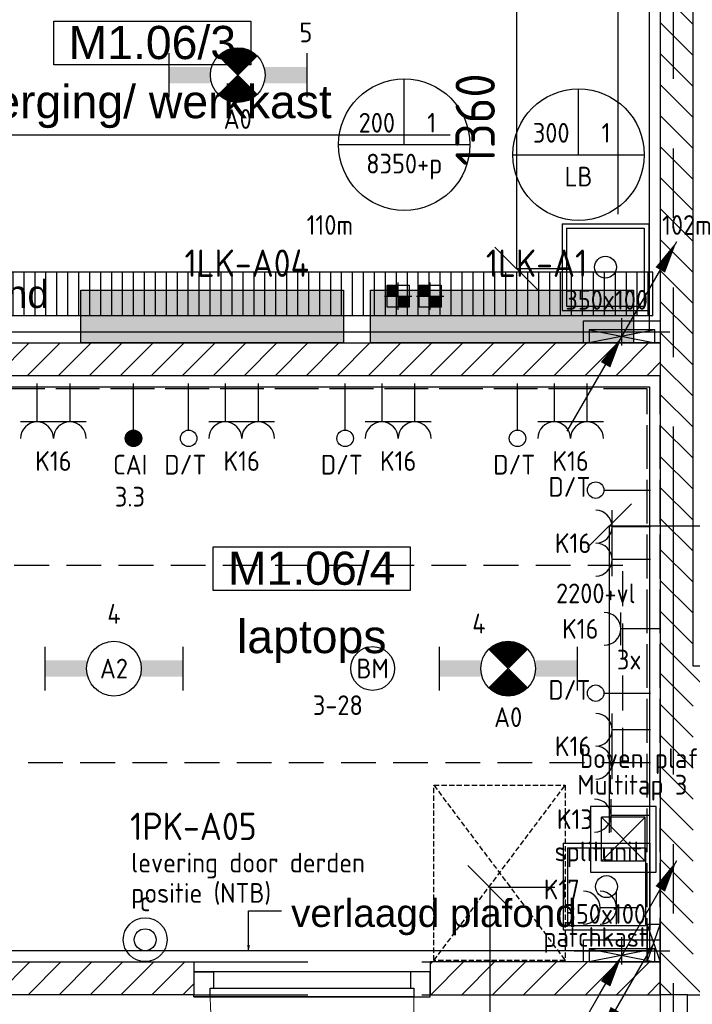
# Model space of a CAD drawing. Header units: millimetres. Extents: x -38031 to 110605, y -30229 to 92226.
# Tile 181 of 194: x 79880 to 82951, y 18356 to 22850. Entities that reach past the tile are written whole.
import ezdxf
from ezdxf.enums import TextEntityAlignment as Align

# ---------------------------------------------------------------- set-up
doc = ezdxf.new("R2010")
doc.units = ezdxf.units.MM
doc.header["$LTSCALE"] = 50
doc.set_wipeout_variables(frame=1)
doc.header["$PDMODE"] = 1
for name, pattern in [('E_GOOT3', [5, 4, -1]), ('HIDDEN2', [4.7625, 3.175, -1.5875]), ('PHANTOM', [63.5, 31.75, -6.35, 6.35, -6.35, 6.35, -6.35]), ('STYLE_01', [0.41664, 0.20828, -0.20836]), ('STYLE_02', [0.694425, 0.48607, -0.208355])]:
    doc.linetypes.add(name, pattern=pattern)
for name, color, linetype in [('AB$1A---_ATTRIB035', 8, 'Continuous'), ('AL$1A---_ALGEMEEN', 8, 'Continuous'), ('AL------_MAATV', 200, 'Continuous'), ('AL------_MAATVOERING', 2, 'Continuous'), ('AL------_SPARING', 2, 'Continuous'), ('AM$1A---_ARCERING', 8, 'Continuous'), ('AT$1A---_TEKST100', 8, 'Continuous'), ('BOUWKUNDIG', 8, 'Continuous'), ('Data', 4, 'Continuous'), ('EB6511--_ATTRIB', 2, 'Continuous'), ('EL6122--', 3, 'Continuous'), ('EL6131--_KG', 3, 'Continuous'), ('EL6131--_KG_ARC', 1, 'Continuous'), ('EL6131--_LB', 3, 'Continuous'), ('EL6131--_WG', 3, 'Continuous'), ('EL6212--', 3, 'Continuous'), ('EL6221--', 3, 'Continuous'), ('EL6222--', 3, 'Continuous'), ('EL6311--', 3, 'Continuous'), ('el6311--nv', 7, 'Continuous'), ('EL6431--', 3, 'Continuous'), ('EL6441--', 3, 'Continuous'), ('EL6511--', 3, 'Continuous'), ('EM6131--', 1, 'Continuous'), ('Kastenscheiding', 4, 'PHANTOM'), ('lengte voedingskabels', 3, 'Continuous'), ('LICHT_TEXT018', 1, 'Continuous'), ('versterkte strook', 7, 'Continuous'), ('Vloerdoos (2e)', 51, 'Continuous'), ('Vloerdoos (OUD)', 51, 'Continuous')]:
    doc.layers.add(name, color=color, linetype=linetype)
doc.styles.add('Arial', font='ARIAL.TTF')
doc.styles.add('BURO-018', font='iso.shx', dxfattribs={"height": 90})
doc.styles.add('BURO-025', font='ISO.shx', dxfattribs={"height": 125})
doc.styles.get("Standard").update_dxf_attribs({"font": 'iso.shx'})
doc.dimstyles.new('STABICAD', dxfattribs={"dimscale": 100, "dimtxt": 1.8, "dimasz": 2, "dimexe": 0, "dimexo": 2.5, "dimgap": 1.5, "dimtad": 0, "dimdec": 0, "dimrnd": 10, "dimzin": 0, "dimdsep": 46, "dimtxsty": 'Standard', "dimblk1": 'OBLIQUE', "dimblk2": 'OBLIQUE', "dimsah": 1, "dimcen": -3, "dimadec": 0, "dimazin": 0, "dimtfac": 1, "dimtdec": 0, "dimtofl": 0, "dimtmove": 2, "dimatfit": 3, "dimfxl": 0, "dimtvp": 1.055556, "dimtolj": 1, "dimtzin": 0, "dimarcsym": 0})
pattern_1 = [(45, (0, 0), (1.41421356, -1.41421356), [])]

# ---------------------------------------------------------------- blocks, each defined once
blk = doc.blocks.new('111410')
at = {"color": 0, "linetype": 'Continuous'}
for radius in [2, 1]:
    blk.add_circle((0, 3), radius, dxfattribs=at)
at = {"color": 0, "linetype": 'Continuous', "style": 'BURO-018'}
for tag, p in [('E_SLET1', (0, 7)), ('E_GROEP', (0, 0)), ('E_GKAST', (0, 0))]:
    blk.add_attdef(tag, text='', height=1.8, dxfattribs=at).set_placement(p, align=Align.MIDDLE)
at = {"color": 0, "linetype": 'Continuous', "style": 'BURO-018', "flags": 1}
for tag in ['E_MATCODE', 'E_SGROEP']:
    blk.add_attdef(tag, text='', height=1.8, dxfattribs=at).set_placement((0, 0), align=Align.MIDDLE)
blk = doc.blocks.new('111304')
at = {"color": 0, "linetype": 'Continuous'}
for p, q in [((-1.5, 4.5), (1.5, 4.5)), ((0, 1), (0, 4.5))]:
    blk.add_line(p, q, dxfattribs=at)
blk.add_arc((0, 6), 1.5, 180, 0, dxfattribs=at)
at = {"color": 0, "linetype": 'Continuous', "style": 'BURO-018'}
for tag, p in [('E_GKAST', (0, 11.5)), ('E_GROEP', (0, 8.5)), ('E_SGROEP', (4.5, 8.5))]:
    blk.add_attdef(tag, text='', height=1.8, dxfattribs=at).set_placement(p, align=Align.MIDDLE)
at = {"color": 0, "linetype": 'Continuous', "style": 'BURO-018', "flags": 1}
for tag, p in [('E_VERMCODE', (13, 8.5)), ('E_MATCODE', (0, 0))]:
    blk.add_attdef(tag, text='', height=1.8, dxfattribs=at).set_placement(p, align=Align.MIDDLE)
blk = doc.blocks.new('E00126')
at = {"color": 0, "linetype": 'Continuous'}
for p, q in [((-3, 4.5), (3, 4.5)), ((-1.5, 1), (-1.5, 4.5)), ((1.5, 1), (1.5, 4.5))]:
    blk.add_line(p, q, dxfattribs=at)
for centre in [(-1.5, 6), (1.5, 6)]:
    blk.add_arc(centre, 1.5, 180, 0, dxfattribs=at)
at = {"color": 0, "linetype": 'Continuous', "style": 'BURO-018'}
for tag, p in [('E_GKAST', (0, 11.5)), ('E_GROEP', (0, 8.5)), ('E_SGROEP', (4.5, 8.5))]:
    blk.add_attdef(tag, text='', height=1.8, dxfattribs=at).set_placement(p, align=Align.MIDDLE)
at = {"color": 0, "linetype": 'Continuous', "style": 'BURO-018', "flags": 1}
for tag, p in [('E_VERMCODE', (13, 8.5)), ('E_MATCODE', (0, 0))]:
    blk.add_attdef(tag, text='', height=1.8, dxfattribs=at).set_placement(p, align=Align.MIDDLE)
blk = doc.blocks.new('110802A')
at = {"color": 0, "linetype": 'Continuous'}
blk.add_line((0, 5.25), (0, 1), dxfattribs=at)
at = {"color": 0, "linetype": 'Continuous', "const_width": 0.75}
blk.add_lwpolyline([(-0.375, 6, 1), (0.375, 6, 1)], format="xyb", close=True, dxfattribs=at)
at = {"color": 0, "linetype": 'Continuous'}
blk.add_circle((0, 6), 0.75, dxfattribs=at)
at = {"color": 0, "linetype": 'Continuous', "style": 'BURO-018'}
for tag, p in [('E_TEXT2', (0, 9)), ('E_TEXT1', (3.5, 6))]:
    blk.add_attdef(tag, text='', height=1.8, dxfattribs=at).set_placement(p, align=Align.MIDDLE)
at = {"color": 0, "linetype": 'Continuous', "style": 'BURO-018', "flags": 1}
blk.add_attdef('E_MATCODE', text='', height=1.8, dxfattribs=at).set_placement((0, 0), align=Align.MIDDLE)
blk = doc.blocks.new('_Oblique')
at = {"color": 0, "linetype": 'ByBlock', "lineweight": -2}
blk.add_line((-0.5, -0.5), (0.5, 0.5), dxfattribs=at)
blk = doc.blocks.new('*D63')
at = {"layer": 'AL------_MAATVOERING', "color": 0, "lineweight": -2}
for p, q in [((82573, 19139.1), (82573, 20540.6)), ((82573, 20540.6), (84360, 20540.6)), ((84360, 19193.3), (84360, 20540.6))]:
    blk.add_line(p, q, dxfattribs=at)
at = {"layer": 'Defpoints', "color": 0}
for p in [(84360, 20540.6), (84360, 18943.3), (82573, 18889.1)]:
    blk.add_point(p, dxfattribs=at)
at = {"layer": 'AL------_MAATVOERING', "color": 0, "lineweight": -2, "xscale": 200, "yscale": 200, "zscale": 200, "rotation": 180}
blk.add_blockref('_Oblique', (82573, 20540.6), dxfattribs=at)
at = {"layer": 'AL------_MAATVOERING', "color": 0, "lineweight": -2, "xscale": 200, "yscale": 200, "zscale": 200}
blk.add_blockref('_Oblique', (84360, 20540.6), dxfattribs=at)
at = {"layer": 'AL------_MAATVOERING', "color": 0, "insert": (83466.5, 20730.6), "char_height": 180, "attachment_point": 5}
blk.add_mtext('\\A1;1790', dxfattribs=at)
blk = doc.blocks.new('*D64')
at = {"layer": 'AL------_MAATVOERING', "color": 0, "lineweight": -2}
for p, q in [((82323, 18889.1), (82026.1, 18889.1)), ((82026.1, 18889.1), (82026.1, 14300)), ((82340.8, 14300), (82026.1, 14300))]:
    blk.add_line(p, q, dxfattribs=at)
at = {"layer": 'Defpoints', "color": 0}
for p in [(82573, 18889.1), (82026.1, 14300), (82590.8, 14300)]:
    blk.add_point(p, dxfattribs=at)
at = {"layer": 'AL------_MAATVOERING', "color": 0, "lineweight": -2, "xscale": 200, "yscale": 200, "zscale": 200}
for p, rotation in [((82026.1, 18889.1), 90), ((82026.1, 14300), 270)]:
    blk.add_blockref('_Oblique', p, dxfattribs=dict(at, rotation=rotation))
at = {"layer": 'AL------_MAATVOERING', "color": 0, "insert": (81836.1, 16594.5), "char_height": 180, "attachment_point": 5, "rotation": 90}
blk.add_mtext('\\A1;4590', dxfattribs=at)
blk = doc.blocks.new('E00112')
at = {"color": 0, "linetype": 'Continuous'}
for p, q in [((0, 1), (-1, 1)), ((-1, 1), (-1, 0)), ((-1, 0), (0, 1)), ((-1, 1), (0, 0)), ((0, 0), (0, 1)), ((-1, 0), (0, 0))]:
    blk.add_line(p, q, dxfattribs=at)
blk = doc.blocks.new('E00107')
at = {"color": 0, "linetype": 'Continuous'}
blk.add_line((-5, -8.66), (5, 8.66), dxfattribs=at)
for points in [[(5, 8.66, 0, 1, 0), (3.5, 6.062, 1, 1, 0)], [(0, 0, 0, 1, 0), (-1.5, -2.598, 1, 1, 0)]]:
    blk.add_lwpolyline(points, format="xyseb", dxfattribs=at)
blk = doc.blocks.new('E00103')
at = {"color": 0, "linetype": 'Continuous'}
for p, q in [((0, 6), (0, 12)), ((-6, 6), (6, 6))]:
    blk.add_line(p, q, dxfattribs=at)
blk.add_circle((0, 6), 6, dxfattribs=at)
at = {"color": 0, "linetype": 'Continuous', "style": 'BURO-018'}
for tag, p in [('E_TEXT1', (-2.5, 8)), ('E_TEXT3', (2.5, 8)), ('E_TEXT6', (0, 4))]:
    blk.add_attdef(tag, text='', height=1.8, dxfattribs=at).set_placement(p, align=Align.MIDDLE)
blk = doc.blocks.new('1115B6630')
at = {"color": 0}
for p, q in [((-6.3, 2), (-6.3, -2)), ((6.3, 2), (6.3, -2))]:
    blk.add_line(p, q, dxfattribs=at)
at = {"color": 0, "linetype": 'Continuous'}
blk.add_circle((0, 0), 2.5, dxfattribs=at)
at = {"color": 0}
for points in [[(-2.5, 0.75), (-6.3, 0.75), (-2.5, -0.75), (-6.3, -0.75)], [(2.5, 0.75), (6.3, 0.75), (2.5, -0.75), (6.3, -0.75)]]:
    blk.add_solid(points, dxfattribs=at)
at = {"color": 0, "linetype": 'Continuous', "style": 'BURO-018'}
for tag, p in [('E_GKAST', (0, 8)), ('E_GROEP', (0, 5)), ('E_SGROEP', (4.5, 5)), ('E_ARMCODE', (0, 0)), ('E_SLET', (4.5, -3))]:
    blk.add_attdef(tag, text='', height=1.8, dxfattribs=at).set_placement(p, align=Align.MIDDLE)
blk = doc.blocks.new('E00018')
at = {"color": 0, "linetype": 'Continuous'}
for p, q in [((-1.768, -1.768), (1.768, 1.768)), ((1.768, -1.768), (-1.768, 1.768))]:
    blk.add_line(p, q, dxfattribs=at)
at = {"color": 0, "linetype": 'Continuous', "const_width": 2.5}
for points in [[(-0.884, 0.884, -0.198912), (0, 1.25, -0.198912), (0.884, 0.884, -1)], [(-0.884, -0.884, 0.198912), (0, -1.25, 0.198912), (0.884, -0.884, 1)]]:
    blk.add_lwpolyline(points, format="xyb", dxfattribs=at)
blk = doc.blocks.new('1115B6630-NO1')
at = {"color": 0}
for p, q in [((-6.3, 2), (-6.3, -2)), ((6.3, 2), (6.3, -2))]:
    blk.add_line(p, q, dxfattribs=at)
at = {"color": 0, "linetype": 'Continuous'}
blk.add_circle((0, 0), 2.5, dxfattribs=at)
at = {"color": 0}
for points in [[(-2.5, 0.75), (-6.3, 0.75), (-2.5, -0.75), (-6.3, -0.75)], [(2.5, 0.75), (6.3, 0.75), (2.5, -0.75), (6.3, -0.75)]]:
    blk.add_solid(points, dxfattribs=at)
at = {"color": 0, "zscale": 50}
blk.add_blockref('E00018', (0, 0), dxfattribs=at)
at = {"color": 0, "linetype": 'Continuous', "style": 'BURO-018'}
for tag, p in [('E_GKAST', (0, 8)), ('E_GROEP', (0, 5)), ('E_SGROEP', (4.5, 5)), ('E_ARMCODE', (0, 0)), ('E_SLET', (4.5, -3))]:
    blk.add_attdef(tag, text='', height=1.8, dxfattribs=at).set_placement(p, align=Align.MIDDLE)
blk = doc.blocks.new('E00123')
at = {"color": 0, "linetype": 'Continuous'}
blk.add_circle((0, 0), 2, dxfattribs=at)
at = {"color": 0, "linetype": 'Continuous', "style": 'BURO-018'}
for tag, p in [('E_TEXT1', (0, 4.5)), ('E_TEXT2', (0, 0))]:
    blk.add_attdef(tag, text='', height=1.8, dxfattribs=at).set_placement(p, align=Align.MIDDLE)
at = {"color": 0, "linetype": 'Continuous', "style": 'BURO-018', "flags": 1}
blk.add_attdef('E_MATCODE', (0, 0), '', height=1.8, dxfattribs=at)
blk = doc.blocks.new('1116A4H1200240')
at = {"layer": 'EL6122--'}
for p, q in [((-12, -2.4), (-12, 2.4)), ((-12, 2.4), (12, 2.4)), ((12, 2.4), (12, -2.4)), ((12, -2.4), (-12, -2.4))]:
    blk.add_line(p, q, dxfattribs=at)
at = {"color": 0, "linetype": 'Continuous', "style": 'BURO-018'}
for tag, p in [('E_GKAST', (0, 15)), ('E_GROEP', (0, 9)), ('E_SGROEP', (4.5, 9)), ('E_KAST', (0, 6))]:
    blk.add_attdef(tag, text='', height=1.8, dxfattribs=at).set_placement(p, align=Align.MIDDLE)
at = {"color": 0, "linetype": 'Continuous', "style": 'BURO-018', "flags": 1}
blk.add_attdef('E_MATCODE', text='', height=1.8, dxfattribs=at).set_placement((0, 0), align=Align.MIDDLE)
blk = doc.blocks.new('SparingVierkant1')
at = {"color": 1, "linetype": 'Continuous'}
for p, q in [((0, -2.5), (0, 2.5)), ((-2.5, 0), (2.5, 0))]:
    blk.add_line(p, q, dxfattribs=at)
at = {"color": 0, "linetype": 'Continuous'}
for p, q in [((-2, 2), (2, 2)), ((-2, -2), (-2, 2)), ((2, 2), (2, -2)), ((2, -2), (-2, -2))]:
    blk.add_line(p, q, dxfattribs=at)
at = {"color": 0, "linetype": 'Continuous', "style": 'BURO-018'}
blk.add_attdef('AL_POSNR', text='', height=1.8, dxfattribs=at).set_placement((0, 3), align=Align.CENTER)
at = {"color": 0, "linetype": 'Continuous', "style": 'BURO-018', "flags": 1}
blk.add_attdef('AL_OMS', (0, 0), '', height=1.8, dxfattribs=at)
blk = doc.blocks.new('*D248')
at = {"layer": 'AL------_MAATVOERING', "color": 0, "lineweight": -2}
for p, q in [((82612.9, 21962.4), (82612.9, 23597.2)), ((82612.9, 23597.2), (84360, 23597.2)), ((84360, 21962.4), (84360, 23597.2))]:
    blk.add_line(p, q, dxfattribs=at)
at = {"layer": 'Defpoints', "color": 0}
for p in [(84360, 23597.2), (82612.9, 21712.4), (84360, 21712.4)]:
    blk.add_point(p, dxfattribs=at)
at = {"layer": 'AL------_MAATVOERING', "color": 0, "lineweight": -2, "xscale": 200, "yscale": 200, "zscale": 200, "rotation": 180}
blk.add_blockref('_Oblique', (82612.9, 23597.2), dxfattribs=at)
at = {"layer": 'AL------_MAATVOERING', "color": 0, "lineweight": -2, "xscale": 200, "yscale": 200, "zscale": 200}
blk.add_blockref('_Oblique', (84360, 23597.2), dxfattribs=at)
at = {"layer": 'AL------_MAATVOERING', "color": 0, "insert": (83486.5, 23787.2), "char_height": 180, "attachment_point": 5}
blk.add_mtext('\\A1;1750', dxfattribs=at)
blk = doc.blocks.new('*D249')
at = {"layer": 'AL------_MAATVOERING', "color": 0, "lineweight": -2}
for p, q in [((82362.9, 23075), (82150, 23075)), ((82150, 21712.4), (82150, 23075)), ((82362.9, 21712.4), (82150, 21712.4))]:
    blk.add_line(p, q, dxfattribs=at)
at = {"layer": 'Defpoints', "color": 0}
for p in [(82150, 23075), (82612.9, 23075), (82612.9, 21712.4)]:
    blk.add_point(p, dxfattribs=at)
at = {"layer": 'AL------_MAATVOERING', "color": 0, "lineweight": -2, "xscale": 200, "yscale": 200, "zscale": 200}
for p, rotation in [((82150, 23075), 90), ((82150, 21712.4), 270)]:
    blk.add_blockref('_Oblique', p, dxfattribs=dict(at, rotation=rotation))
at = {"layer": 'AL------_MAATVOERING', "color": 0, "insert": (81960, 22393.7), "char_height": 180, "attachment_point": 5, "rotation": 90}
blk.add_mtext('\\A1;1360', dxfattribs=at)
blk = doc.blocks.new('E-GK-GTC-C83C')
at = {"color": 0, "linetype": 'Continuous'}
for p, q in [((-0.5, 100), (0.5, 100)), ((-0.5, -100), (0.5, -100))]:
    blk.add_line(p, q, dxfattribs=at)
blk = doc.blocks.new('Sparing 100x100')
at = {"color": 0, "linetype": 'Continuous'}
for p, q in [((-2, 2), (2, 2)), ((-2, -2), (-2, 2)), ((2, 2), (2, -2)), ((2, -2), (-2, -2))]:
    blk.add_line(p, q, dxfattribs=at)
at = {"color": 1, "linetype": 'Continuous'}
for p, q in [((0, -2.5), (0, 2.5)), ((-2.5, 0), (2.5, 0))]:
    blk.add_line(p, q, dxfattribs=at)
at = {"color": 0, "linetype": 'Continuous'}
for points in [[(-2, 2), (0, 2), (-2, 0), (0, 0)], [(0, 0), (2, 0), (0, -2), (2, -2)]]:
    blk.add_solid(points, dxfattribs=at)
at = {"color": 0, "linetype": 'Continuous', "style": 'BURO-018'}
blk.add_attdef('AL_POSNR', text='', height=1.8, dxfattribs=at).set_placement((0, 3), align=Align.CENTER)
at = {"color": 0, "linetype": 'Continuous', "style": 'BURO-018', "flags": 1}
blk.add_attdef('AL_OMS', (0, 0), '', height=1.8, dxfattribs=at)
blk = doc.blocks.new('E-GK-END-C8')
at = {"color": 0, "linetype": 'Continuous'}
blk.add_line((0, 100), (0, -100), dxfattribs=at)
blk = doc.blocks.new('DOORVOERDOOS (2e)')
at = {"layer": 'Vloerdoos (OUD)'}
for p, q in [((-27.5, 367.5), (-27.5, -27.5)), ((-27.5, 367.5), (367.5, 367.5)), ((367.5, 367.5), (367.5, -27.5)), ((-7.5, 347.5), (347.5, 347.5)), ((-7.5, 347.5), (-7.5, -7.5)), ((347.5, 347.5), (347.5, -7.5)), ((-27.5, -27.5), (367.5, -27.5)), ((-7.5, -7.5), (347.5, -7.5))]:
    blk.add_line(p, q, dxfattribs=at)
blk.add_circle((170, 170), 50, dxfattribs=at)
blk = doc.blocks.new('E00483')
at = {"color": 0}
for p, q in [((0, 6), (-6, 6)), ((-6, 6), (-6, 0)), ((0, 0), (0, 6)), ((-5, 1, -0.857), (-1, 5, -0.857)), ((-5, 5, -0.857), (-1, 1, -0.857)), ((-6, 0), (0, 0))]:
    blk.add_line(p, q, dxfattribs=at)
at = {"color": 0, "linetype": 'Continuous'}
for p, q in [((-5, 5, -0.857), (-5, 1, -0.857)), ((-1, 5, -0.857), (-5, 5, -0.857)), ((-1, 5, -0.857), (-1, 1, -0.857)), ((-1, 1, -0.857), (-5, 1, -0.857))]:
    blk.add_line(p, q, dxfattribs=at)
at = {"color": 0, "linetype": 'Continuous', "style": 'BURO-018', "flags": 1}
blk.add_attdef('E_MATCODE', text='', height=1.8, dxfattribs=at).set_placement((0, 0), align=Align.MIDDLE)
blk = doc.blocks.new('patchkast')
at = {"layer": 'Data', "linetype": 'STYLE_02'}
for p, q in [((-800, 0), (-800, 600)), ((-800, 600), (0, 600)), ((0, 0), (-800, 600)), ((-800, 0), (0, 600)), ((0, 600), (0, 0)), ((0, 0), (-800, 0))]:
    blk.add_line(p, q, dxfattribs=at)
blk = doc.blocks.new('E00139')
at = {"color": 0, "linetype": 'Continuous'}
blk.add_line((0, 5.25), (0, 1), dxfattribs=at)
blk.add_circle((0, 6), 0.75, dxfattribs=at)
at = {"color": 7, "style": 'BURO-018'}
for tag, p in [('E_COMMENT1', (0, 12)), ('E_DCOM1', (0, 9))]:
    blk.add_attdef(tag, text='', height=1.8, dxfattribs=at).set_placement(p, align=Align.MIDDLE)
at = {"color": 0, "style": 'BURO-018'}
blk.add_attdef('E_TEXT1', text='', height=1.8, dxfattribs=at).set_placement((2.5, 6), align=Align.MIDDLE)
at = {"color": 0, "linetype": 'Continuous', "style": 'BURO-018', "flags": 1}
blk.add_attdef('E_MATCODE', text='', height=1.8, dxfattribs=at).set_placement((0, 0), align=Align.MIDDLE)
blk = doc.blocks.new('E00098')
at = {"color": 0, "linetype": 'Continuous'}
blk.add_line((0, 0), (-5, -8.66), dxfattribs=at)
blk.add_lwpolyline([(-5, -8.66, 0, 1, 0), (-3.5, -6.062, 1, 1, 0)], format="xyseb", dxfattribs=at)
blk = doc.blocks.new('32x_hout-mk 874s-p')
at = {"color": 0}
blk.add_wipeout([(0, -1080), (0, 0), (-114, 0), (-114, -1080)], dxfattribs=at).dxf.layer = 'AL$1A---_ALGEMEEN'
at = {"layer": 'AL$1A---_ALGEMEEN', "color": 0}
blk.add_lwpolyline([(0, -1080), (0, 0), (-114, 0), (-114, -1080)], close=True, dxfattribs=at)
at = {"color": 0}
for points in [[(0, -90), (0, 0), (-114, 0), (-114, -90)], [(-114, -990), (0, -990), (0, -1080), (-114, -1080)]]:
    blk.add_wipeout(points, dxfattribs=at).dxf.layer = 'AL$1A---_ALGEMEEN'
at = {"layer": 'AL$1A---_ALGEMEEN', "color": 0}
for points in [[(0, -90), (0, 0), (-114, 0), (-114, -90)], [(-114, -990), (0, -990), (0, -1080), (-114, -1080)]]:
    blk.add_lwpolyline(points, close=True, dxfattribs=at)
at = {"color": 0}
blk.add_wipeout([(-40, -75), (0, -75), (0, -1005), (-40, -1005)], dxfattribs=at).dxf.layer = 'AL$1A---_ALGEMEEN'
at = {"layer": 'AL$1A---_ALGEMEEN', "color": 0, "lineweight": 15}
blk.add_line((0, -75), (930, -75), dxfattribs=at)
at = {"layer": 'AL$1A---_ALGEMEEN', "color": 0}
blk.add_lwpolyline([(-40, -75), (0, -75), (0, -1005), (-40, -1005)], close=True, dxfattribs=at)
at = {"layer": 'AL$1A---_ALGEMEEN', "color": 0, "lineweight": 15}
blk.add_arc((0, -75), 930, 270, 0, dxfattribs=at)
blk = doc.blocks.new('serviceblok model A')
at = {"color": 0}
blk.add_wipeout([(2970, -150), (2970, -4850), (2820, -4850), (1485.2, -4850), (1485.2, -4700), (2820, -4700), (2820, -3500), (1485.2, -3500), (1485.2, -3350), (2820, -3350), (2820, -150)], dxfattribs=at).dxf.layer = 'AL$1A---_ALGEMEEN'
at = {"layer": 'AM$1A---_ARCERING', "linetype": 'Continuous', "lineweight": 5}
h = blk.add_hatch(dxfattribs=at)
h.set_pattern_fill('KALKZANDSTEEN', color=256, style=0, pattern_type=2)
h.set_pattern_definition([(45, (0, 0), (70.7107, -70.7107), [])])
h.paths.add_polyline_path([(145, -3350), (2820, -3350), (2820, -150), (2970, -150), (2970, -3350), (2970, -4850), (2820, -4850), (145, -4850), (-5, -4850), (-5, -3350), (-5, -2280), (145, -2280)])
h.paths.add_polyline_path([(145, -3500), (145, -4700), (2820, -4700), (2820, -3500)], flags=16)
at = {"layer": 'AL$1A---_ALGEMEEN', "color": 0, "flags": 128}
blk.add_lwpolyline([(145, -3350), (2820, -3350), (2820, -150), (2970, -150), (2970, -3350), (2970, -4850), (2820, -4850), (145, -4850), (-5, -4850), (-5, -3350), (-5, -2280), (145, -2280)], close=True, dxfattribs=at)
at = {"color": 0}
blk.add_wipeout([(2970, -4850), (2970, -7045), (-5, -7045), (-5, -6920), (2845, -6920), (2845, -4850)], dxfattribs=at).dxf.layer = 'AL$1A---_ALGEMEEN'
at = {"layer": 'AL$1A---_ALGEMEEN', "color": 0}
blk.add_lwpolyline([(2970, -4850), (2970, -7045), (-5, -7045), (-5, -6920), (2845, -6920), (2845, -4850)], close=True, dxfattribs=at)
blk = doc.blocks.new('tekst 12 pts')
at = {"layer": 'AL$1A---_ALGEMEEN', "color": 0, "style": 'Arial'}
blk.add_attdef('naam_ruimte', text='', height=151.5, dxfattribs=at).set_placement((0, -41.1), align=Align.TOP_CENTER)
at = {"layer": 'AL$1A---_ALGEMEEN', "color": 0, "flags": 1}
for tag, p in [('oppervlakte', (-264.6, -1003)), ('stramiennummer', (-264.6, -1275.7))]:
    blk.add_attdef(tag, p, '', height=151.5, dxfattribs=at)
blk = doc.blocks.new('ruimtenummer')
at = {"layer": 'AL$1A---_ALGEMEEN', "color": 0, "flags": 1}
for tag, p in [('peil', (-450, -397.1)), ('onderdeel', (-450, -669.8))]:
    blk.add_attdef(tag, p, '', height=151.5, dxfattribs=at)
at = {"color": 0}
blk.add_wipeout([(-450, 100), (450, 100), (450, -100), (-450, -100)], dxfattribs=at).dxf.layer = 'AL$1A---_ALGEMEEN'
at = {"layer": 'AL$1A---_ALGEMEEN', "color": 0}
blk.add_lwpolyline([(-450, 100), (450, 100), (450, -100), (-450, -100)], close=True, dxfattribs=at)
at = {"layer": 'AL$1A---_ALGEMEEN', "color": 0, "style": 'Arial'}
blk.add_attdef('ruimtenummer', text='', height=151.5, dxfattribs=at).set_placement((0, 78), align=Align.TOP_CENTER)
blk = doc.blocks.new('txt 1_100 verlaagd plafond')
at = {"layer": 'AL$1A---_ALGEMEEN', "color": 0}
for p, q in [((-1830, 0), (-1830, 182.6)), ((-1830, 182.6), (-1680, 182.6))]:
    blk.add_line(p, q, dxfattribs=at)
blk.add_solid([(-1830, 0), (-1836.7, 25), (-1823.3, 25)], dxfattribs=at)
at = {"layer": 'AT$1A---_TEKST100', "insert": (-983.5, 235.8), "char_height": 126.27, "attachment_point": 2, "line_spacing_factor": 0.967741, "style": 'Arial'}
blk.add_mtext('{\\C256;\\lverlaagd plafond}', dxfattribs=at)
blk = doc.blocks.new('200254 W 211 30-06-2008')
at = {"layer": 'AL$1A---_ALGEMEEN'}
ref = blk.add_blockref('ruimtenummer', (20644.463, 3470.819), dxfattribs=dict(at, xscale=0.02, yscale=0.02, zscale=0.02))
ref.add_attrib('ruimtenummer', 'M1.06/3', dxfattribs={"layer": 'AB$1A---_ATTRIB035', "height": 3.0305, "style": 'Arial'}).set_placement((20644.463, 3472.378), align=Align.TOP_CENTER)
ref = blk.add_blockref('tekst 12 pts', (20644.263, 3467.807), dxfattribs=dict(at, xscale=0.02, yscale=0.02, zscale=0.02))
ref.add_attrib('naam_ruimte', 'berging/ werkkast', dxfattribs={"layer": 'AB$1A---_ATTRIB035', "height": 3.03049, "style": 'Arial'}).set_placement((20644.263, 3466.986), align=Align.TOP_CENTER)
at = {"layer": 'AL$1A---_ALGEMEEN', "xscale": 0.02, "yscale": 0.02, "zscale": 0.02}
blk.add_blockref('txt 1_100 verlaagd plafond', (20641.649, 3444.445), dxfattribs=at)
at = {"layer": 'AL$1A---_ALGEMEEN', "xscale": 0.02, "yscale": 0.02, "zscale": 0.02, "rotation": 270}
blk.add_blockref('32x_hout-mk 874s-p', (20669.849, 3383.745), dxfattribs=at)
at = {"layer": 'AL$1A---_ALGEMEEN'}
blk.add_lwpolyline([(20554.849, 3479.265), (20554.849, 3444.445), (20689.849, 3444.445), (20689.849, 3476.945), (20577.449, 3476.945), (20577.449, 3471.945), (20566.449, 3471.945), (20566.449, 3479.265), (20556.449, 3479.265)], dxfattribs=at)
blk.add_wipeout([(20690.849, 3386.945), (20669.849, 3386.945), (20669.849, 3383.945), (20690.849, 3383.945)]).dxf.layer = 'AL$1A---_ALGEMEEN'
at = {"layer": 'AM$1A---_ARCERING', "linetype": 'Continuous', "lineweight": 5}
h = blk.add_hatch(dxfattribs=at)
h.set_pattern_fill('KALKZANDSTEEN', color=256, style=0, pattern_type=2)
h.set_pattern_definition(pattern_1)
h.paths.add_polyline_path([(20690.849, 3386.945), (20669.849, 3386.945), (20669.849, 3383.945), (20690.849, 3383.945)])
at = {"layer": 'AL$1A---_ALGEMEEN'}
blk.add_lwpolyline([(20690.849, 3386.945), (20669.849, 3386.945), (20669.849, 3383.945), (20690.849, 3383.945)], close=True, dxfattribs=at)
blk.add_wipeout([(20690.849, 3443.445), (20690.849, 3440.445), (20626.849, 3440.445), (20626.849, 3386.945), (20648.249, 3386.945), (20648.249, 3383.945), (20611.873, 3383.945), (20611.873, 3386.945), (20623.849, 3386.945), (20623.849, 3440.445), (20611.873, 3440.445), (20611.873, 3443.445)]).dxf.layer = 'AL$1A---_ALGEMEEN'
at = {"layer": 'AM$1A---_ARCERING', "linetype": 'Continuous', "lineweight": 5}
h = blk.add_hatch(dxfattribs=at)
h.set_pattern_fill('KALKZANDSTEEN', color=256, style=0, pattern_type=2)
h.set_pattern_definition(pattern_1)
h.paths.add_polyline_path([(20690.849, 3443.445), (20690.849, 3440.445), (20626.849, 3440.445), (20626.849, 3386.945), (20648.249, 3386.945), (20648.249, 3383.945), (20596.849, 3383.945), (20596.849, 3440.445), (20596.849, 3443.445)])
h.paths.add_polyline_path([(20599.849, 3386.945), (20623.849, 3386.945), (20623.849, 3440.445), (20599.849, 3440.445)], flags=17)
at = {"layer": 'AL$1A---_ALGEMEEN', "linetype": 'STYLE_01'}
for p, q in [((20648.249, 3386.945), (20669.849, 3386.945)), ((20648.249, 3383.945), (20669.849, 3383.945))]:
    blk.add_line(p, q, dxfattribs=at)
at = {"layer": 'AL$1A---_ALGEMEEN', "flags": 128}
blk.add_lwpolyline([(20690.849, 3443.445), (20690.849, 3440.445), (20626.849, 3440.445), (20626.849, 3386.945), (20648.249, 3386.945), (20648.249, 3383.945), (20596.849, 3383.945), (20596.849, 3440.445), (20596.849, 3443.445)], close=True, dxfattribs=at)
at = {"layer": 'AL$1A---_ALGEMEEN'}
ref = blk.add_blockref('tekst 12 pts', (20659.022, 3418.979), dxfattribs=dict(at, xscale=0.02, yscale=0.02, zscale=0.02))
ref.add_attrib('naam_ruimte', 'laptops', dxfattribs={"layer": 'AB$1A---_ATTRIB035', "height": 3.0305, "style": 'Arial'}).set_placement((20659.022, 3418.158), align=Align.TOP_CENTER)
at = {"layer": 'AL$1A---_ALGEMEEN', "xscale": 0.02, "yscale": 0.02, "zscale": 0.02}
blk.add_blockref('txt 1_100 verlaagd plafond', (20689.849, 3387.945), dxfattribs=at)
at = {"layer": 'AL$1A---_ALGEMEEN', "xscale": -0.02, "yscale": 0.02, "zscale": 0.02}
blk.add_blockref('serviceblok model A', (20750.249, 3480.945), dxfattribs=at)
at = {"layer": 'AL$1A---_ALGEMEEN'}
ref = blk.add_blockref('ruimtenummer', (20659.022, 3422.832), dxfattribs=dict(at, xscale=0.02, yscale=0.02, zscale=0.02))
ref.add_attrib('ruimtenummer', 'M1.06/4', dxfattribs={"layer": 'AB$1A---_ATTRIB035', "height": 3.0305, "style": 'Arial'}).set_placement((20659.022, 3424.392), align=Align.TOP_CENTER)
blk.add_lwpolyline([(20627.849, 3439.445), (20689.849, 3439.445), (20689.849, 3387.945), (20627.849, 3387.945)], close=True, dxfattribs=at)
blk = doc.blocks.new('111304I')
at = {"color": 0, "linetype": 'Continuous'}
for p, q in [((-1.5, 4.5), (1.5, 4.5)), ((0, 1), (0, 4.5))]:
    blk.add_line(p, q, dxfattribs=at)
blk.add_arc((0, 6), 1.5, 180, 0, dxfattribs=at)
at = {"color": 0, "linetype": 'Continuous', "style": 'BURO-018'}
for tag, p in [('E_GKAST', (0, 11.5)), ('E_GROEP', (0, 8.5)), ('E_SGROEP', (4.5, 8.5)), ('E_SLET1', (3.5, 5.5))]:
    blk.add_attdef(tag, text='', height=1.8, dxfattribs=at).set_placement(p, align=Align.MIDDLE)
at = {"color": 0, "linetype": 'Continuous', "style": 'BURO-018', "flags": 1}
blk.add_attdef('E_MATCODE', text='', height=1.8, dxfattribs=at).set_placement((0, 0), align=Align.MIDDLE)
blk = doc.blocks.new('111304J')
at = {"color": 0, "linetype": 'Continuous'}
for p, q in [((0, 1), (0, 4.5)), ((-1.5, 3), (1.5, 3))]:
    blk.add_line(p, q, dxfattribs=at)
for centre in [(0, 6), (0, 4.5)]:
    blk.add_arc(centre, 1.5, 180, 0, dxfattribs=at)
at = {"color": 0, "linetype": 'Continuous', "style": 'BURO-018'}
for tag, p in [('E_GKAST', (0, 11.5)), ('E_GROEP', (0, 8.5)), ('E_SGROEP', (4.5, 8.5)), ('E_SLET1', (3.5, 5.5))]:
    blk.add_attdef(tag, text='', height=1.8, dxfattribs=at).set_placement(p, align=Align.MIDDLE)
at = {"color": 0, "linetype": 'Continuous', "style": 'BURO-018', "flags": 1}
blk.add_attdef('E_MATCODE', text='', height=1.8, dxfattribs=at).set_placement((0, 0), align=Align.MIDDLE)

msp = doc.modelspace()

# ---------------------------------------------------------------- block references
at = {"layer": 'BOUWKUNDIG', "xscale": 50, "yscale": 50, "zscale": 50}
msp.add_blockref('200254 W 211 30-06-2008', (-951737.5, -150797.3), dxfattribs=at)

# ---------------------------------------------------------------- next in the draw order: hatches: boundary and pattern name
at = {"layer": 'EL6131--_KG_ARC'}
h = msp.add_hatch(dxfattribs=at)
h.set_pattern_fill('BESTAAND', color=256, scale=2, angle=360, style=0, pattern_type=2)
h.set_pattern_definition([(90, (0, 0), (-50, 2e-14), [])])
h.paths.add_polyline_path([(82770.9, 21498), (79255.3, 21498), (79255.3, 21698), (82770.9, 21698)])

# ---------------------------------------------------------------- next in the draw order: linework, layer by layer
at = {"layer": 'EL6131--_WG', "linetype": 'E_GOOT3'}
for p, q in [((82805, 21225), (79605, 21225)), ((82805, 18550), (82805, 21225)), ((82745, 21165), (79605, 21165)), ((82745, 18550), (82745, 21165)), ((82745, 18550), (82805, 18550))]:
    msp.add_line(p, q, dxfattribs=at)
at = {"layer": 'EL6212--'}
for points in [[(80158.6, 21615), (81358.6, 21615), (80158.6, 21375), (81358.6, 21375)], [(81482, 21615), (82682, 21615), (81482, 21375), (82682, 21375)]]:
    msp.add_solid(points, dxfattribs=at)
at = {"layer": 'Kastenscheiding'}
msp.add_line((82865.6, 16230.2), (82865.6, 23212.6), dxfattribs=at)
at = {"layer": 'LICHT_TEXT018', "linetype": 'HIDDEN2'}
msp.add_lwpolyline([(79680.4, 19459.4), (82633.5, 19459.4), (82633.5, 20359.4), (79680.4, 20359.4)], close=True, dxfattribs=at)
at = {"layer": 'versterkte strook'}
msp.add_line((8368.1, 22325), (81845.1, 22325), dxfattribs=at)

# ---------------------------------------------------------------- next in the draw order: block references
at = {"layer": 'AL------_SPARING', "yscale": 25}
for name, p, xscale, zscale in [('Sparing 100x100', (81608.1, 21588.1), 25, 25), ('Sparing 100x100', (81754, 21588.1), 25, 25), ('SparingVierkant1', (82630, 21425), 87.5, 87.5), ('SparingVierkant1', (82630, 18600), 87.5, 87.5)]:
    msp.add_blockref(name, p, dxfattribs=dict(at, xscale=xscale, zscale=zscale))
at = {"layer": 'EL6131--_KG', "xscale": 3515.584102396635, "rotation": 180}
msp.add_blockref('E-GK-GTC-C83C', (81013.1, 21598), dxfattribs=at)
at = {"layer": 'EL6131--_KG', "rotation": 180}
msp.add_blockref('E-GK-END-C8', (82770.9, 21598), dxfattribs=at)
at = {"layer": 'EL6131--_LB', "xscale": 60, "yscale": 300, "zscale": 60, "rotation": 270}
for p in [(82480, 21375), (82480, 18550)]:
    msp.add_blockref('E00112', p, dxfattribs=at)
at = {"layer": 'EL6131--_WG', "xscale": 60, "yscale": 170, "zscale": 60}
msp.add_blockref('E00112', (82805, 18550), dxfattribs=at)
at = {"layer": 'EL6212--'}
ref = msp.add_blockref('1116A4H1200240', (80758.6, 21495), dxfattribs=dict(at, xscale=50, yscale=50, zscale=50))
ref.add_attrib('E_KAST', '1LK-A04', dxfattribs={"layer": '0', "color": 2, "linetype": 'Continuous', "height": 125, "style": 'BURO-025'}).set_placement((80917, 21738.7), align=Align.MIDDLE)
ref = msp.add_blockref('1116A4H1200240', (82082, 21495), dxfattribs=dict(at, xscale=50, yscale=50, zscale=50))
ref.add_attrib('E_KAST', '1LK-A1', dxfattribs={"layer": '0', "color": 2, "linetype": 'Continuous', "height": 125, "style": 'BURO-025'}).set_placement((82240.3, 21738.7), align=Align.MIDDLE)
at = {"layer": 'EL6221--', "rotation": 270}
msp.add_blockref('patchkast', (81771, 18556.1), dxfattribs=at)
at = {"layer": 'EL6222--'}
ref = msp.add_blockref('E00126', (80034, 21239.2), dxfattribs=dict(at, xscale=50, yscale=50, zscale=50, rotation=180))
ref.add_attrib('E_GROEP', 'K16', dxfattribs={"layer": '0', "color": 1, "linetype": 'Continuous', "height": 90, "style": 'BURO-018'}).set_placement((80034, 20836), align=Align.MIDDLE)
ref = msp.add_blockref('E00126', (80893.7, 21239.2), dxfattribs=dict(at, xscale=50, yscale=50, zscale=50, rotation=180))
ref.add_attrib('E_GROEP', 'K16', dxfattribs={"layer": '0', "color": 1, "linetype": 'Continuous', "height": 90, "style": 'BURO-018'}).set_placement((80893.7, 20836), align=Align.MIDDLE)
ref = msp.add_blockref('E00126', (81608.2, 21239.2), dxfattribs=dict(at, xscale=50, yscale=50, zscale=50, rotation=180))
ref.add_attrib('E_GROEP', 'K16', dxfattribs={"layer": '0', "color": 1, "linetype": 'Continuous', "height": 90, "style": 'BURO-018'}).set_placement((81608.2, 20836), align=Align.MIDDLE)
ref = msp.add_blockref('E00126', (82395.3, 21239.2), dxfattribs=dict(at, xscale=50, yscale=50, zscale=50, rotation=180))
ref.add_attrib('E_GROEP', 'K16', dxfattribs={"layer": '0', "color": 1, "linetype": 'Continuous', "height": 90, "style": 'BURO-018'}).set_placement((82395.3, 20836), align=Align.MIDDLE)
ref = msp.add_blockref('E00126', (82810.1, 20460.9), dxfattribs=dict(at, xscale=50, yscale=50, zscale=50, rotation=90))
ref.add_attrib('E_GROEP', 'K16', dxfattribs={"layer": '0', "color": 1, "linetype": 'Continuous', "height": 90, "style": 'BURO-018'}).set_placement((82406.8, 20460.9), align=Align.MIDDLE)
ref = msp.add_blockref('111304', (82849.1, 20069.9), dxfattribs=dict(at, xscale=50, yscale=50, zscale=50, rotation=90))
ref.add_attrib('E_GROEP', 'K16', dxfattribs={"layer": '0', "color": 1, "linetype": 'Continuous', "height": 90, "style": 'BURO-018'}).set_placement((82522.6, 20069.9), align=Align.MIDDLE_RIGHT)
ref = msp.add_blockref('E00126', (82810.1, 19534.1), dxfattribs=dict(at, xscale=50, yscale=50, zscale=50, rotation=90))
ref.add_attrib('E_GROEP', 'K16', dxfattribs={"layer": '0', "color": 1, "linetype": 'Continuous', "height": 90, "style": 'BURO-018'}).set_placement((82406.8, 19534.1), align=Align.MIDDLE)
at = {"layer": 'EL6311--'}
ref = msp.add_blockref('1115B6630', (80310.4, 19888.4), dxfattribs=dict(at, xscale=50, yscale=50, zscale=50))
ref.add_attrib('E_ARMCODE', 'A2', dxfattribs={"layer": '0', "color": 1, "linetype": 'Continuous', "height": 90, "style": 'BURO-018'}).set_placement((80310.4, 19888.4), align=Align.MIDDLE)
ref.add_attrib('E_GROEP', '4', dxfattribs={"layer": '0', "color": 1, "linetype": 'Continuous', "height": 90, "style": 'BURO-018'}).set_placement((80310.4, 20138.4), align=Align.MIDDLE)
ref = msp.add_blockref('111304I', (82805, 19217.6), dxfattribs=dict(at, xscale=50.00000000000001, yscale=50, zscale=50, rotation=89.99989577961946))
ref.add_attrib('E_GROEP', 'K13', dxfattribs={"layer": '0', "color": 1, "linetype": 'Continuous', "height": 90, "style": 'BURO-018'}).set_placement((82415, 19201.2), align=Align.MIDDLE)
ref.add_attrib('E_SLET1', 'splitunit', dxfattribs={"layer": '0', "color": 1, "linetype": 'Continuous', "height": 90, "style": 'BURO-018'}).set_placement((82521.1, 19040.6), align=Align.MIDDLE)
ref = msp.add_blockref('111304J', (82755, 18797.3), dxfattribs=dict(at, xscale=50, yscale=50, zscale=50, rotation=89.99989577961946))
ref.add_attrib('E_GROEP', 'K17', dxfattribs={"layer": '0', "color": 1, "linetype": 'Continuous', "height": 90, "style": 'BURO-018'}).set_placement((82355.1, 18880.6), align=Align.MIDDLE)
ref.add_attrib('E_SLET1', 'patchkast', dxfattribs={"layer": '0', "color": 1, "linetype": 'Continuous', "height": 90, "style": 'BURO-018'}).set_placement((82509.4, 18650.1), align=Align.MIDDLE)
ref = msp.add_blockref('111410', (80453, 18501), dxfattribs=dict(at, xscale=50, yscale=50, zscale=50))
ref.add_attrib('E_SLET1', 'c', dxfattribs={"layer": '0', "color": 1, "linetype": 'Continuous', "height": 90, "style": 'BURO-018'}).set_placement((80453, 18826), align=Align.MIDDLE)
at = {"layer": 'el6311--nv'}
ref = msp.add_blockref('1115B6630-NO1', (80875.6, 22597), dxfattribs=dict(at, xscale=50, yscale=50, zscale=50))
ref.add_attrib('E_ARMCODE', 'A0', dxfattribs={"layer": '0', "color": 1, "linetype": 'Continuous', "height": 90, "style": 'BURO-018'}).set_placement((80875.6, 22396.7), align=Align.MIDDLE)
ref.add_attrib('E_GROEP', '5', dxfattribs={"layer": '0', "color": 1, "linetype": 'Continuous', "height": 90, "style": 'BURO-018'}).set_placement((81186.6, 22792), align=Align.MIDDLE)
ref = msp.add_blockref('1115B6630-NO1', (82110.4, 19888.4), dxfattribs=dict(at, xscale=50, yscale=50, zscale=50))
ref.add_attrib('E_ARMCODE', 'A0', dxfattribs={"layer": '0', "color": 1, "linetype": 'Continuous', "height": 90, "style": 'BURO-018'}).set_placement((82110.4, 19666.9), align=Align.MIDDLE)
ref.add_attrib('E_GROEP', '4', dxfattribs={"layer": '0', "color": 1, "linetype": 'Continuous', "height": 90, "style": 'BURO-018'}).set_placement((81976.7, 20094.2), align=Align.MIDDLE)
at = {"layer": 'EL6431--'}
ref = msp.add_blockref('110802A', (80399.6, 21239.2), dxfattribs=dict(at, xscale=50, yscale=50, zscale=50, rotation=180))
ref.add_attrib('E_TEXT1', 'CAI', dxfattribs={"layer": '0', "color": 1, "linetype": 'Continuous', "height": 90, "style": 'BURO-018'}).set_placement((80384.6, 20819.2), align=Align.MIDDLE)
ref = msp.add_blockref('E00483', (82486.1, 18959.7), dxfattribs=dict(at, xscale=50, yscale=50, zscale=50, rotation=270))
ref.add_attrib('E_MATCODE', 'Multitap 3', dxfattribs={"layer": '0', "color": 1, "linetype": 'Continuous', "height": 90, "style": 'BURO-018'}).set_placement((82677.3, 19344.9), align=Align.MIDDLE)
at = {"layer": 'EL6441--'}
ref = msp.add_blockref('E00139', (80651.5, 21239.2), dxfattribs=dict(at, xscale=50, yscale=50, zscale=50, rotation=180))
ref.add_attrib('E_TEXT1', 'D/T', dxfattribs={"layer": '0', "color": 1, "height": 90, "style": 'BURO-018'}).set_placement((80636.5, 20819.2), align=Align.MIDDLE)
ref = msp.add_blockref('E00139', (81366, 21239.2), dxfattribs=dict(at, xscale=50, yscale=50, zscale=50, rotation=180))
ref.add_attrib('E_TEXT1', 'D/T', dxfattribs={"layer": '0', "color": 1, "height": 90, "style": 'BURO-018'}).set_placement((81351, 20819.2), align=Align.MIDDLE)
ref = msp.add_blockref('E00139', (82153.1, 21239.2), dxfattribs=dict(at, xscale=50, yscale=50, zscale=50, rotation=180))
ref.add_attrib('E_TEXT1', 'D/T', dxfattribs={"layer": '0', "color": 1, "height": 90, "style": 'BURO-018'}).set_placement((82138.1, 20819.2), align=Align.MIDDLE)
ref = msp.add_blockref('E00139', (82810.1, 20703), dxfattribs=dict(at, xscale=50, yscale=50, zscale=50, rotation=90))
ref.add_attrib('E_TEXT1', 'D/T', dxfattribs={"layer": '0', "color": 1, "height": 90, "style": 'BURO-018'}).set_placement((82390.1, 20718), align=Align.MIDDLE)
ref = msp.add_blockref('E00139', (82810.1, 19776.3), dxfattribs=dict(at, xscale=50, yscale=50, zscale=50, rotation=90))
ref.add_attrib('E_TEXT1', 'D/T', dxfattribs={"layer": '0', "color": 1, "height": 90, "style": 'BURO-018'}).set_placement((82390.1, 19791.3), align=Align.MIDDLE)
at = {"layer": 'EL6511--'}
ref = msp.add_blockref('E00123', (81491.6, 19888.9), dxfattribs=dict(at, xscale=50, yscale=50, zscale=50))
ref.add_attrib('E_TEXT2', 'BM', dxfattribs={"layer": 'EB6511--_ATTRIB', "color": 1, "linetype": 'Continuous', "height": 90, "style": 'BURO-018'}).set_placement((81491.6, 19888.9), align=Align.MIDDLE)
ref.add_attrib('E_TEXT1', '3-28', dxfattribs={"layer": 'EB6511--_ATTRIB', "color": 1, "linetype": 'Continuous', "height": 90, "style": 'BURO-018'}).set_placement((81332.7, 19721.6), align=Align.MIDDLE)
at = {"layer": 'EM6131--'}
ref = msp.add_blockref('E00103', (81635.9, 21979.7), dxfattribs=dict(at, xscale=50, yscale=50, zscale=50))
ref.add_attrib('E_TEXT1', '200', dxfattribs={"layer": '0', "color": 1, "linetype": 'Continuous', "height": 90, "style": 'BURO-018'}).set_placement((81510.9, 22379.7), align=Align.MIDDLE)
ref.add_attrib('E_TEXT3', '1', dxfattribs={"layer": '0', "color": 1, "linetype": 'Continuous', "height": 90, "style": 'BURO-018'}).set_placement((81760.9, 22379.7), align=Align.MIDDLE)
ref.add_attrib('E_TEXT6', '8350+p', dxfattribs={"layer": '0', "color": 1, "linetype": 'Continuous', "height": 90, "style": 'BURO-018'}).set_placement((81635.9, 22179.7), align=Align.MIDDLE)
ref = msp.add_blockref('E00103', (82431.9, 21933.9), dxfattribs=dict(at, xscale=50, yscale=50, zscale=50))
ref.add_attrib('E_TEXT1', '300', dxfattribs={"layer": '0', "color": 1, "linetype": 'Continuous', "height": 90, "style": 'BURO-018'}).set_placement((82306.9, 22333.9), align=Align.MIDDLE)
ref.add_attrib('E_TEXT3', '1', dxfattribs={"layer": '0', "color": 1, "linetype": 'Continuous', "height": 90, "style": 'BURO-018'}).set_placement((82556.9, 22333.9), align=Align.MIDDLE)
ref.add_attrib('E_TEXT6', 'LB', dxfattribs={"layer": '0', "color": 1, "linetype": 'Continuous', "height": 90, "style": 'BURO-018'}).set_placement((82431.9, 22133.9), align=Align.MIDDLE)
at = {"layer": 'EM6131--', "xscale": 50, "yscale": 50, "zscale": 50}
for name, p in [('E00107', (82630, 21405)), ('E00107', (82630, 18580)), ('E00098', (82775, 18635))]:
    msp.add_blockref(name, p, dxfattribs=at)
at = {"layer": 'Vloerdoos (2e)'}
for p in [(82384.5, 21550.4), (82389.3, 18723.5)]:
    msp.add_blockref('DOORVOERDOOS (2e)', p, dxfattribs=at)

# ---------------------------------------------------------------- next in the draw order: texts
at = {"layer": 'AL------_MAATV', "style": 'BURO-018'}
for p in [(82371.8, 21526.6), (82362.8, 18723.8)]:
    msp.add_text('350x100', height=90, dxfattribs=at).set_placement(p)
at = {"layer": 'Data', "color": 2, "style": 'BURO-025'}
msp.add_text('1PK-A05', height=125, dxfattribs=at).set_placement((80384.4, 19105.8))
at = {"layer": 'Data', "color": 2, "linetype": 'STYLE_02', "style": 'BURO-018'}
for s, p in [('levering door derden', (80389.5, 18958)), ('positie (NTB)', (80389.1, 18819.6))]:
    msp.add_text(s, height=90, dxfattribs=at).set_placement(p)
at = {"layer": 'EL6222--', "color": 1}
msp.add_text('2200+vl', height=90, dxfattribs=at).set_placement((82329, 20186.8))
at = {"layer": 'EL6222--', "color": 1, "style": 'BURO-018'}
msp.add_text('3x', height=90, dxfattribs=at).set_placement((82607.1, 19884.2))
at = {"layer": 'EL6431--', "color": 1, "linetype": 'Continuous', "style": 'BURO-018'}
msp.add_text('3.3', height=90, dxfattribs=at).set_placement((80383.5, 20673.1), align=Align.MIDDLE)
at = {"layer": 'EL6431--', "color": 1, "style": 'BURO-018'}
msp.add_text('boven plafond', height=90, dxfattribs=at).set_placement((82438.5, 19434.5))
at = {"layer": 'lengte voedingskabels', "color": 1}
for s, p in [('110m', (81190.1, 21868.1)), ('102m', (82813.1, 21868.1))]:
    msp.add_text(s, height=90, dxfattribs=at).set_placement(p)

# ---------------------------------------------------------------- next in the draw order: dimensions: what is measured, and where the dimension line sits
at = {"layer": 'AL------_MAATVOERING'}
for base, p1, p2, picture, middle in [((84360, 23597.2), (82612.9, 21712.4), (84360, 21712.4), '*D248', (83486.5, 23787.2)), ((84360, 20540.6), (82573, 18889.1), (84360, 18943.3), '*D63', (83466.5, 20730.6))]:
    dim = msp.add_linear_dim(base=base, p1=p1, p2=p2, dimstyle='STABICAD', dxfattribs=at)
    dim.commit()
    dim.dimension.update_dxf_attribs({"geometry": picture, "text_midpoint": middle})
for base, p1, p2, picture, middle in [((82150, 23075), (82612.9, 21712.4), (82612.9, 23075), '*D249', (81960, 22393.7)), ((82026.1, 14300), (82573, 18889.1), (82590.8, 14300), '*D64', (81836.1, 16594.5))]:
    dim = msp.add_linear_dim(base=base, p1=p1, p2=p2, angle=90, dimstyle='STABICAD', dxfattribs=at)
    dim.commit()
    dim.dimension.update_dxf_attribs({"geometry": picture, "text_midpoint": middle})

doc.saveas('drawing.dxf')
